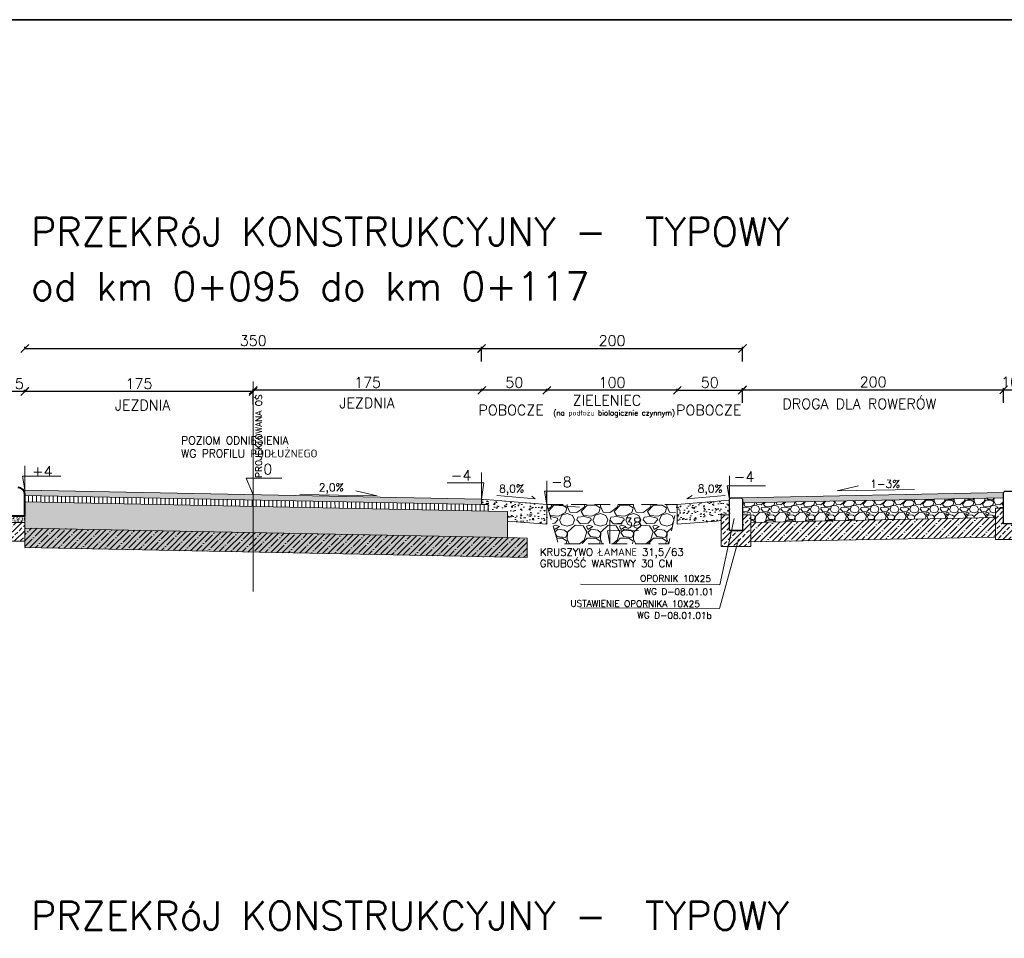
# Model space of a CAD drawing. Header units: metres. Extents: x 8462340 to 8469377, y 5710371 to 5712927.
# Tile 15 of 31: x 8465559 to 8466313, y 5711042 to 5711746. Entities that reach past the tile are written whole.
import ezdxf

# ---------------------------------------------------------------- set-up
doc = ezdxf.new("R2010")
doc.units = ezdxf.units.M
doc.linetypes.add('CENTER', pattern=[2, 1.25, -0.25, 0.25, -0.25])
doc.linetypes.add('DASHED4', pattern=[18, 12, -6])
for name, color, linetype, lineweight in [('dim', 7, 'Continuous', 5), ('opisy do przekrojów', 1, 'Continuous', 5), ('PODRYS', 2, 'Continuous', 5)]:
    doc.layers.add(name, color=color, linetype=linetype, lineweight=lineweight)
doc.styles.get("Standard").update_dxf_attribs({"font": 'simplex.shx'})
doc.dimstyles.new('ISO-25', dxfattribs={"dimtxt": 2.5, "dimasz": 2.5, "dimexe": 1.25, "dimexo": 0.625, "dimtad": 1, "dimtxsty": 'Standard', "dimcen": 2.5, "dimadec": 0, "dimazin": 0, "dimtfac": 1, "dimtmove": 0, "dimatfit": 3, "dimfxl": 1, "dimarcsym": 0})

# ---------------------------------------------------------------- blocks, each defined once
blk = doc.blocks.new('_Oblique')
at = {"color": 0, "linetype": 'ByBlock', "lineweight": -2}
blk.add_line((-0.5, -0.5), (0.5, 0.5), dxfattribs=at)
blk = doc.blocks.new('*D9391')
at = {"color": 0, "lineweight": -2, "transparency": 16777216}
for p, q in [((8465562.95, 5711460.62), (8465562.95, 5711462.37)), ((8465737.96, 5711461.12), (8465562.95, 5711461.12)), ((8465737.96, 5711451.12), (8465737.96, 5711462.37))]:
    blk.add_line(p, q, dxfattribs=at)
at = {"layer": 'Defpoints', "color": 0, "lineweight": 20, "transparency": 16777216}
for p in [(8465562.95, 5711461.12), (8465737.96, 5711392.29), (8465562.95, 5711376.57, 543.23)]:
    blk.add_point(p, dxfattribs=at)
at = {"color": 0, "lineweight": -2, "transparency": 16777216, "xscale": 6, "yscale": 6, "zscale": 6, "rotation": 180}
blk.add_blockref('_Oblique', (8465562.95, 5711461.12), dxfattribs=at)
at = {"color": 0, "lineweight": -2, "transparency": 16777216, "xscale": 6, "yscale": 6, "zscale": 6}
blk.add_blockref('_Oblique', (8465737.96, 5711461.12), dxfattribs=at)
at = {"color": 0, "transparency": 16777216, "insert": (8465650.46, 5711467.12), "char_height": 8, "attachment_point": 5}
blk.add_mtext('175', dxfattribs=at)
blk = doc.blocks.new('*D9392')
at = {"color": 0, "lineweight": -2, "transparency": 16777216}
for p, q in [((8465547.87, 5711460.69), (8465547.87, 5711462.37)), ((8465562.87, 5711461.12), (8465547.87, 5711461.12)), ((8465562.87, 5711460.67), (8465562.87, 5711462.37))]:
    blk.add_line(p, q, dxfattribs=at)
at = {"layer": 'Defpoints', "color": 0, "lineweight": 20, "transparency": 16777216}
for p in [(8465547.87, 5711461.12), (8465547.87, 5711380.12, 543.23), (8465562.87, 5711379.15, 543.23)]:
    blk.add_point(p, dxfattribs=at)
at = {"color": 0, "lineweight": -2, "transparency": 16777216, "xscale": 6, "yscale": 6, "zscale": 6, "rotation": 180}
blk.add_blockref('_Oblique', (8465547.87, 5711461.12), dxfattribs=at)
at = {"color": 0, "lineweight": -2, "transparency": 16777216, "xscale": 6, "yscale": 6, "zscale": 6}
blk.add_blockref('_Oblique', (8465562.87, 5711461.12), dxfattribs=at)
at = {"color": 0, "transparency": 16777216, "insert": (8465555.37, 5711467.12), "char_height": 8, "attachment_point": 5}
blk.add_mtext('15', dxfattribs=at)
blk = doc.blocks.new('*D9394')
at = {"color": 0, "lineweight": -2, "transparency": 16777216}
for p, q in [((8465562.95, 5711494.54), (8465562.95, 5711495.34)), ((8465562.95, 5711494.09), (8465913.04, 5711494.09)), ((8465913.04, 5711494.54), (8465913.04, 5711495.34))]:
    blk.add_line(p, q, dxfattribs=at)
at = {"layer": 'Defpoints', "color": 0, "lineweight": 20, "transparency": 16777216}
for p in [(8465913.04, 5711494.09), (8465562.95, 5711456.75, -543.23), (8465913.04, 5711456.75, -543.23)]:
    blk.add_point(p, dxfattribs=at)
at = {"color": 0, "lineweight": -2, "transparency": 16777216, "xscale": 6, "yscale": 6, "zscale": 6, "rotation": 180}
blk.add_blockref('_Oblique', (8465562.95, 5711494.09), dxfattribs=at)
at = {"color": 0, "lineweight": -2, "transparency": 16777216, "xscale": 6, "yscale": 6, "zscale": 6}
blk.add_blockref('_Oblique', (8465913.04, 5711494.09), dxfattribs=at)
at = {"color": 0, "transparency": 16777216, "insert": (8465737.99, 5711500.09), "char_height": 8, "attachment_point": 5}
blk.add_mtext('350', dxfattribs=at)
blk = doc.blocks.new('*D9395')
at = {"color": 0, "lineweight": -2, "transparency": 16777216}
for p, q in [((8465913.22, 5711461.51), (8465913.22, 5711463.3)), ((8465962.95, 5711462.05), (8465913.22, 5711462.05)), ((8465962.95, 5711461.49), (8465962.95, 5711463.3))]:
    blk.add_line(p, q, dxfattribs=at)
at = {"layer": 'Defpoints', "color": 0, "lineweight": 20, "transparency": 16777216}
for p in [(8465913.22, 5711462.05), (8465913.22, 5711375.86, 543.23), (8465962.95, 5711374.57, 543.23)]:
    blk.add_point(p, dxfattribs=at)
at = {"color": 0, "lineweight": -2, "transparency": 16777216, "xscale": 6, "yscale": 6, "zscale": 6, "rotation": 180}
blk.add_blockref('_Oblique', (8465913.22, 5711462.05), dxfattribs=at)
at = {"color": 0, "lineweight": -2, "transparency": 16777216, "xscale": 6, "yscale": 6, "zscale": 6}
blk.add_blockref('_Oblique', (8465962.95, 5711462.05), dxfattribs=at)
at = {"color": 0, "transparency": 16777216, "insert": (8465938.08, 5711468.05), "char_height": 8, "attachment_point": 5}
blk.add_mtext('50', dxfattribs=at)
blk = doc.blocks.new('*D9396')
at = {"color": 0, "lineweight": -2, "transparency": 16777216}
for p, q in [((8465737.96, 5711461.8), (8465737.96, 5711463.3)), ((8465913.22, 5711462.05), (8465737.96, 5711462.05)), ((8465913.22, 5711461.51), (8465913.22, 5711463.3))]:
    blk.add_line(p, q, dxfattribs=at)
at = {"layer": 'Defpoints', "color": 0, "lineweight": 20, "transparency": 16777216}
for p in [(8465737.96, 5711462.05), (8465737.96, 5711390.01, 543.23), (8465913.22, 5711375.86, 543.23)]:
    blk.add_point(p, dxfattribs=at)
at = {"color": 0, "lineweight": -2, "transparency": 16777216, "xscale": 6, "yscale": 6, "zscale": 6, "rotation": 180}
blk.add_blockref('_Oblique', (8465737.96, 5711462.05), dxfattribs=at)
at = {"color": 0, "lineweight": -2, "transparency": 16777216, "xscale": 6, "yscale": 6, "zscale": 6}
blk.add_blockref('_Oblique', (8465913.22, 5711462.05), dxfattribs=at)
at = {"color": 0, "transparency": 16777216, "insert": (8465825.59, 5711468.05), "char_height": 8, "attachment_point": 5}
blk.add_mtext('175', dxfattribs=at)
blk = doc.blocks.new('*D9397')
at = {"color": 0, "lineweight": -2, "transparency": 16777216}
for p, q in [((8465962.95, 5711461.14), (8465962.95, 5711463.3)), ((8466062.95, 5711462.05), (8465962.95, 5711462.05)), ((8466062.95, 5711461.23), (8466062.95, 5711463.3))]:
    blk.add_line(p, q, dxfattribs=at)
at = {"layer": 'Defpoints', "color": 0, "lineweight": 20, "transparency": 16777216}
for p in [(8465962.95, 5711462.05), (8465962.95, 5711356.84, 543.23), (8466062.95, 5711361.7, 543.23)]:
    blk.add_point(p, dxfattribs=at)
at = {"color": 0, "lineweight": -2, "transparency": 16777216, "xscale": 6, "yscale": 6, "zscale": 6, "rotation": 180}
blk.add_blockref('_Oblique', (8465962.95, 5711462.05), dxfattribs=at)
at = {"color": 0, "lineweight": -2, "transparency": 16777216, "xscale": 6, "yscale": 6, "zscale": 6}
blk.add_blockref('_Oblique', (8466062.95, 5711462.05), dxfattribs=at)
at = {"color": 0, "transparency": 16777216, "insert": (8466012.95, 5711468.05), "char_height": 8, "attachment_point": 5}
blk.add_mtext('100', dxfattribs=at)
blk = doc.blocks.new('*D9398')
at = {"color": 0, "lineweight": -2, "transparency": 16777216}
for p, q in [((8466062.95, 5711461.49), (8466062.95, 5711463.3)), ((8466062.95, 5711462.05), (8466112.68, 5711462.05)), ((8466112.68, 5711461.51), (8466112.68, 5711463.3))]:
    blk.add_line(p, q, dxfattribs=at)
at = {"layer": 'Defpoints', "color": 0, "lineweight": 20, "transparency": 16777216}
for p in [(8466112.68, 5711462.05), (8466062.95, 5711374.57, 543.23), (8466112.68, 5711375.86, 543.23)]:
    blk.add_point(p, dxfattribs=at)
at = {"color": 0, "lineweight": -2, "transparency": 16777216, "xscale": 6, "yscale": 6, "zscale": 6, "rotation": 180}
blk.add_blockref('_Oblique', (8466062.95, 5711462.05), dxfattribs=at)
at = {"color": 0, "lineweight": -2, "transparency": 16777216, "xscale": 6, "yscale": 6, "zscale": 6}
blk.add_blockref('_Oblique', (8466112.68, 5711462.05), dxfattribs=at)
at = {"color": 0, "transparency": 16777216, "insert": (8466087.81, 5711468.05), "char_height": 8, "attachment_point": 5}
blk.add_mtext('50', dxfattribs=at)
blk = doc.blocks.new('*D9401')
at = {"color": 0, "lineweight": -2, "transparency": 16777216}
for p, q in [((8466112.95, 5711452.41), (8466112.95, 5711463.66)), ((8466112.95, 5711462.41), (8466312.95, 5711462.41)), ((8466312.95, 5711452.41), (8466312.95, 5711463.66))]:
    blk.add_line(p, q, dxfattribs=at)
at = {"layer": 'Defpoints', "color": 0, "lineweight": 20, "transparency": 16777216}
for p in [(8466312.95, 5711462.41), (8466112.95, 5711403.88), (8466312.95, 5711403.88)]:
    blk.add_point(p, dxfattribs=at)
at = {"color": 0, "lineweight": -2, "transparency": 16777216, "xscale": 6, "yscale": 6, "zscale": 6, "rotation": 180}
blk.add_blockref('_Oblique', (8466112.95, 5711462.41), dxfattribs=at)
at = {"color": 0, "lineweight": -2, "transparency": 16777216, "xscale": 6, "yscale": 6, "zscale": 6}
blk.add_blockref('_Oblique', (8466312.95, 5711462.41), dxfattribs=at)
at = {"color": 0, "transparency": 16777216, "insert": (8466212.95, 5711468.41), "char_height": 8, "attachment_point": 5}
blk.add_mtext('200', dxfattribs=at)
blk = doc.blocks.new('*D9402')
at = {"color": 0, "lineweight": -2, "transparency": 16777216}
for p, q in [((8466312.95, 5711452.41), (8466312.95, 5711463.66)), ((8466312.95, 5711462.41), (8466322.98, 5711462.41)), ((8466322.98, 5711452.41), (8466322.98, 5711463.66))]:
    blk.add_line(p, q, dxfattribs=at)
at = {"layer": 'Defpoints', "color": 0, "lineweight": 20, "transparency": 16777216}
for p in [(8466322.98, 5711462.41), (8466312.95, 5711376.9), (8466322.98, 5711377.1)]:
    blk.add_point(p, dxfattribs=at)
at = {"color": 0, "lineweight": -2, "transparency": 16777216, "xscale": 6, "yscale": 6, "zscale": 6, "rotation": 180}
blk.add_blockref('_Oblique', (8466312.95, 5711462.41), dxfattribs=at)
at = {"color": 0, "lineweight": -2, "transparency": 16777216, "xscale": 6, "yscale": 6, "zscale": 6}
blk.add_blockref('_Oblique', (8466322.98, 5711462.41), dxfattribs=at)
at = {"color": 0, "transparency": 16777216, "insert": (8466317.97, 5711468.41), "char_height": 8, "attachment_point": 5}
blk.add_mtext('10', dxfattribs=at)
blk = doc.blocks.new('*D9404')
at = {"color": 0, "lineweight": -2, "transparency": 16777216}
for p, q in [((8465912.95, 5711484.09), (8465912.95, 5711495.34)), ((8465912.95, 5711494.09), (8466112.95, 5711494.09)), ((8466112.95, 5711484.09), (8466112.95, 5711495.34))]:
    blk.add_line(p, q, dxfattribs=at)
at = {"layer": 'Defpoints', "color": 0, "lineweight": 20, "transparency": 16777216}
for p in [(8466112.95, 5711494.09), (8465912.95, 5711454.45), (8466112.95, 5711454.45)]:
    blk.add_point(p, dxfattribs=at)
at = {"color": 0, "lineweight": -2, "transparency": 16777216, "xscale": 6, "yscale": 6, "zscale": 6, "rotation": 180}
blk.add_blockref('_Oblique', (8465912.95, 5711494.09), dxfattribs=at)
at = {"color": 0, "lineweight": -2, "transparency": 16777216, "xscale": 6, "yscale": 6, "zscale": 6}
blk.add_blockref('_Oblique', (8466112.95, 5711494.09), dxfattribs=at)
at = {"color": 0, "transparency": 16777216, "insert": (8466012.95, 5711500.09), "char_height": 8, "attachment_point": 5}
blk.add_mtext('200', dxfattribs=at)

msp = doc.modelspace()

# ---------------------------------------------------------------- hatches: boundary and pattern name
at = {"layer": 'dim', "linetype": 'Continuous', "lineweight": 15}
h = msp.add_hatch(color=256, dxfattribs=at)
h.dxf.hatch_style = 1
h.paths.add_polyline_path([(8465562.95, 5711385.57), (8465562.95, 5711381.57), (8465912.95, 5711374.57), (8465912.95, 5711378.57)])
at = {"layer": 'dim', "lineweight": 5}
h = msp.add_hatch(dxfattribs=at)
h.set_pattern_fill('ANSI33', color=256, scale=0.96, style=0)
h.set_pattern_definition([(45, (4951910.242, 319693.126), (-4.310522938, 4.310522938), []), (45, (4951914.552, 319693.126), (-4.310522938, 4.310522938), [3.048, -1.524])])
h.paths.add_polyline_path([(8465562.95, 5711360.77), (8465562.95, 5711346.37), (8465533.55, 5711346.37), (8465533.55, 5711377.73), (8465547.95, 5711377.8), (8465547.95, 5711360.77)])
at = {"layer": 'dim', "linetype": 'Continuous', "lineweight": 15}
h = msp.add_hatch(dxfattribs=at)
h.set_pattern_fill('ANSI31', color=256, angle=45)
h.set_pattern_definition([(90, (-4172.2405, 2372.358), (-3.175, 7e-16), [])])
h.paths.add_polyline_path([(8465562.95, 5711381.57), (8465562.95, 5711376.57), (8465917.89, 5711369.47), (8465917.95, 5711374.52)])
at = {"layer": 'dim', "lineweight": 5}
h = msp.add_hatch(dxfattribs=at)
h.set_pattern_fill('AR-CONC', color=256, scale=0.05)
h.set_pattern_definition([(50, (8466228.736, 5711367.156), (9.10923, -0.79695), [0.9525, -10.4775]), (355, (8466228.736, 5711367.156), (-1.76217, 9.55284), [0.762, -8.38203]), (100.4514, (8466229.495, 5711367.0895), (7.34706, 8.75589), [0.8095, -8.9045]), (46.184, (8466228.736, 5711369.696), (13.55395, -2.1021), [1.42875, -15.71625]), (96.6356, (8466229.865, 5711369.521), (11.8702, 12.3713), [1.21425, -13.3568]), (351.184, (8466228.736, 5711369.696), (11.8702, 12.3713), [1.143, -12.573]), (21, (8466230.006, 5711369.061), (7.58072, -5.11326), [0.9525, -10.4775]), (326, (8466230.006, 5711369.061), (3.0901, 9.2094), [0.762, -8.382]), (71.4514, (8466230.638, 5711368.635), (10.67082, 4.09614), [0.8095, -8.9045]), (37.5, (8466228.736, 5711367.156), (0.15443, 4.227752), [0, -8.2804, 0, -8.509, 0, -8.41375]), (7.5, (8466228.736, 5711367.156), (3.34098, 5.00903), [0, -4.8514, 0, -8.0899, 0, -3.20675]), (327.5, (8466225.904, 5711367.156), (6.77953, -0.286437), [0, -3.175, 0, -9.906, 0, -13.1445]), (317.5, (8466224.634, 5711367.156), (7.40646, 1.27132), [0, -4.1275, 0, -6.5786, 0, -9.3345])])
h.paths.add_polyline_path([(8465912.95, 5711378.57), (8465912.95, 5711374.57), (8465917.95, 5711374.51), (8465917.89, 5711369.47), (8465932.95, 5711369.31), (8465932.95, 5711361.92), (8465962.95, 5711359.52), (8465962.95, 5711374.57)])
h = msp.add_hatch(dxfattribs=at)
h.set_pattern_fill('AR-CONC', color=256, scale=0.05)
h.set_pattern_definition([(50, (8466128.736, 5711367.156), (9.1092, -0.79695), [0.9525, -10.4775]), (355, (8466128.736, 5711367.156), (-1.7622, 9.5528), [0.762, -8.382]), (100.451, (8466129.495, 5711367.0895), (7.3471, 8.7559), [0.8095, -8.9045]), (46.184, (8466128.736, 5711369.696), (13.554, -2.1021), [1.4287, -15.7162]), (96.636, (8466129.865, 5711369.521), (11.8702, 12.3713), [1.2143, -13.3568]), (351.184, (8466128.736, 5711369.696), (11.8702, 12.3713), [1.143, -12.573]), (21, (8466130.006, 5711369.061), (7.5807, -5.1133), [0.9525, -10.4775]), (326, (8466130.006, 5711369.061), (3.0901, 9.2094), [0.762, -8.382]), (71.451, (8466130.638, 5711368.635), (10.6708, 4.0961), [0.8095, -8.9045]), (37.5, (8466128.736, 5711367.156), (0.15443, 4.22775), [0, -8.2804, 0, -8.509, 0, -8.41375]), (7.5, (8466128.736, 5711367.156), (3.34098, 5.00903), [0, -4.8514, 0, -8.0899, 0, -3.20675]), (327.5, (8466125.904, 5711367.156), (6.77953, -0.28644), [0, -3.175, 0, -9.906, 0, -13.1445]), (317.5, (8466124.634, 5711367.156), (7.40646, 1.2713), [0, -4.1275, 0, -6.5786, 0, -9.3345])])
h.paths.add_polyline_path([(8466092.95, 5711361.92), (8466096.64, 5711362.23), (8466096.64, 5711366.57), (8466102.95, 5711366.57), (8466102.95, 5711366.57), (8466102.95, 5711367.18), (8466102.95, 5711371.86), (8466102.95, 5711376.54), (8466102.95, 5711377.77), (8466062.95, 5711374.57), (8466062.95, 5711359.52)])
at = {"layer": 'dim', "lineweight": 20}
h = msp.add_hatch(color=256, dxfattribs=at)
h.dxf.hatch_style = 1
h.paths.add_polyline_path([(8466111.95, 5711379.57), (8466112.95, 5711378.57), (8466112.95, 5711376.06), (8466113.03, 5711375.78), (8466312.95, 5711379.78), (8466312.95, 5711383.78)])
at = {"layer": 'dim', "lineweight": 5}
h = msp.add_hatch(dxfattribs=at)
h.set_pattern_fill('GRAVEL', scale=0.6)
h.set_pattern_definition([(228.0127875, (-5767.232, -596.2865), (-121.92000000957, -137.15999999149), [2.05032864, -202.982901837]), (184.969741, (-5768.6036, -597.81045), (182.879999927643, 15.240000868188), [3.51842832, -348.324293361]), (132.5104471, (-5772.1088, -598.1153), (152.400000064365, -167.639999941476), [2.48088912, -245.608336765]), (267.273689, (-5778.0524, -601.92525), (15.24000003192, 304.7999999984), [3.20402712, -317.198624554]), (292.83365418, (-5778.2048, -605.12565), (-76.20000000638, 182.879999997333), [3.1418022, -311.038846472]), (357.273689, (-5776.9856, -608.02125), (-304.7999999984, 15.24000003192), [3.20402712, -317.198624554]), (37.69424047, (-5773.7852, -608.17365), (-198.119999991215, -152.400000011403), [4.23716196, -419.478691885]), (72.25532837, (-5770.4324, -605.58285), (106.680000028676, 335.279999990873), [4.00031712, -396.031539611]), (121.42956562, (-5769.2132, -601.77285), (-121.9200000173, 198.119999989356), [3.214878, -318.273274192]), (175.2363583, (-5770.8896, -599.0297), (167.6399999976, -15.24000002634), [3.67027968, -179.8436217]), (222.3974378, (-5774.5472, -598.72485), (-182.879999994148, -167.640000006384), [4.74646752, -469.900635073]), (138.81407483, (-5762.9648, -602.0777), (-106.6799999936, 91.44000000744), [1.62002724, -160.383394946]), (171.4692344, (-5764.184, -601.01085), (198.12000000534, -30.479999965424), [3.08209188, -305.127833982]), (225, (-5767.232, -600.554), (-2e-15, -15.24), [2.15525604, -19.39735865]), (203.19859051, (-5768.2988, -598.7249), (76.20000000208, 30.47999999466), [1.16064792, -114.903734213]), (291.80140949, (-5769.3656, -599.182), (-15.2400000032, 45.7199999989), [1.64139372, -80.42851794]), (30.96375653, (-5768.756, -600.706), (45.7200000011, 30.4799999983), [2.66591796, -86.197788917]), (161.56505118, (-5766.47, -599.3345), (30.4800000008, -15.2399999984), [1.92772284, -46.2653887]), (16.389540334, (-5778.2048, -599.18205), (152.4, 45.72), [2.700528, -267.352960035]), (70.34617594, (-5775.614, -598.4201), (-60.96000000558, -167.63999999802), [2.26559364, -224.29329407]), (293.19859051, (-5766.47, -596.2865), (-30.47999999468, 76.20000000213), [2.3212806, -113.743101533]), (343.61045967, (-5765.5556, -598.42005), (-152.400000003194, 45.71999998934), [2.700528, -267.352960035]), (339.44395478, (-5778.2048, -608.6309), (-76.2, 30.48), [2.6042112, -127.606405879]), (294.7751406, (-5775.7664, -609.5453), (-76.2000000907, 167.63999995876), [2.18203272, -216.021560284]), (66.80140949, (-5766.3176, -611.5265), (30.4799999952, 76.2000000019), [2.3212806, -113.743101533]), (17.35402464, (-5765.4032, -609.39285), (-198.11999999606, -60.960000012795), [2.55469644, -252.914255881]), (69.44395478, (-5773.7852, -611.5265), (-30.48000000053, -76.1999999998), [1.3021056, -128.908511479]), (101.309932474, (-5767.232, -611.5265), (-15.24, 60.96), [0.7770876, -76.931969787]), (165.96375653, (-5767.3844, -610.7645), (45.72, -15.24), [3.1418022, -59.694327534]), (186.00900596, (-5770.4324, -610.00245), (152.39999999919, 15.240000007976), [2.911602, -288.24818918]), (303.69006753, (-5768.756, -602.0777), (-15.2400000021, 30.479999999), [2.19794328, -52.750658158]), (353.15722659, (-5767.5368, -603.90645), (259.080000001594, -30.479999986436), [3.83734056, -379.89605439]), (60.9453959, (-5763.7268, -604.3637), (-60.96000000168, -106.67999999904), [1.56904944, -155.336353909]), (90, (-5762.965, -602.992), (-15.24, 15.24), [0.9144, -14.3256]), (120.25643716, (-5770.7372, -609.5453), (60.95999999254, -106.68000000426), [2.11720176, -209.60364464]), (48.0127875, (-5771.804, -607.7165), (121.92000001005, 137.15999999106), [4.10065728, -200.932573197]), (0, (-5769.061, -604.668), (15.24, 15.24), [3.9624, -11.2776]), (325.3048465, (-5765.0984, -604.6685), (152.40000005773, -106.67999991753), [2.40965736, -238.555900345]), (254.0546041, (-5763.1172, -606.04), (-15.23999999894, -60.96000000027), [2.21897448, -108.729900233]), (207.64597536, (-5763.7268, -608.17365), (-289.56000001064, -152.399999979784), [3.6128706, -357.674786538]), (175.42607874, (-5766.9272, -609.85005), (-198.119999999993, 15.239999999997), [3.82217676, -378.395078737])])
h.paths.add_polyline_path([(8466112.95, 5711367.78), (8466119.17, 5711367.78), (8466119.17, 5711360.9), (8466306.64, 5711364.65), (8466306.64, 5711371.78), (8466312.95, 5711371.78), (8466312.95, 5711379.78), (8466112.95, 5711375.78), (8466112.95, 5711379.78), (8466112.95, 5711379.78)])
h = msp.add_hatch(dxfattribs=at)
h.set_pattern_fill('ANSI35', color=256, angle=358.00538, style=0)
h.set_pattern_definition([(43.005376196, (-258146.9474, 416472.351), (-4.3311253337, 4.643689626), []), (43.005376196, (-258142.46, 416472.195), (-4.3311253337, 4.643689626), [7.9375, -1.5875, 0, -1.5875])])
h.paths.add_polyline_path([(8466223.03, 5711373.28), (8466222.96, 5711373.27), (8466223.3, 5711365.66), (8466223.37, 5711365.66)])
h.paths.add_polyline_path([(8466329.17, 5711371.78), (8466329.17, 5711365.75), (8466472.92, 5711368.65), (8466472.94, 5711380.54), (8466322.95, 5711377.29), (8466322.95, 5711371.78)])
h = msp.add_hatch(dxfattribs=at)
h.set_pattern_fill('GRAVEL', scale=0.6)
h.set_pattern_definition([(228.0127875, (-9356.0961, -26874.8695), (-121.92000000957, -137.15999999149), [2.05032864, -202.982901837]), (184.969741, (-9357.4677, -26876.39346), (182.879999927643, 15.240000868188), [3.51842832, -348.324293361]), (132.5104471, (-9360.9729, -26876.6983), (152.400000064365, -167.639999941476), [2.48088912, -245.608336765]), (267.273689, (-9366.9165, -26880.50826), (15.24000003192, 304.7999999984), [3.20402712, -317.198624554]), (292.83365418, (-9367.0689, -26883.70866), (-76.20000000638, 182.879999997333), [3.1418022, -311.038846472]), (357.273689, (-9365.8497, -26886.60426), (-304.7999999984, 15.24000003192), [3.20402712, -317.198624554]), (37.69424047, (-9362.6493, -26886.75666), (-198.119999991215, -152.400000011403), [4.23716196, -419.478691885]), (72.25532837, (-9359.2965, -26884.16586), (106.680000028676, 335.279999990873), [4.00031712, -396.031539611]), (121.42956562, (-9358.0773, -26880.35586), (-121.9200000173, 198.119999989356), [3.214878, -318.273274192]), (175.2363583, (-9359.7537, -26877.6127), (167.6399999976, -15.24000002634), [3.67027968, -179.8436217]), (222.3974378, (-9363.4113, -26877.30786), (-182.879999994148, -167.640000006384), [4.74646752, -469.900635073]), (138.81407483, (-9351.8289, -26880.6607), (-106.6799999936, 91.44000000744), [1.62002724, -160.383394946]), (171.4692344, (-9353.0481, -26879.59386), (198.12000000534, -30.479999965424), [3.08209188, -305.127833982]), (225, (-9356.096, -26879.137), (-2e-15, -15.24), [2.15525604, -19.39735865]), (203.19859051, (-9357.163, -26877.3079), (76.20000000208, 30.47999999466), [1.16064792, -114.903734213]), (291.80140949, (-9358.2297, -26877.765), (-15.2400000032, 45.7199999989), [1.64139372, -80.42851794]), (30.96375653, (-9357.62, -26879.289), (45.7200000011, 30.4799999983), [2.66591796, -86.197788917]), (161.56505118, (-9355.334, -26877.9175), (30.4800000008, -15.2399999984), [1.92772284, -46.2653887]), (16.389540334, (-9367.0689, -26877.7651), (152.4, 45.72), [2.700528, -267.352960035]), (70.34617594, (-9364.4781, -26877.0031), (-60.96000000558, -167.63999999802), [2.26559364, -224.29329407]), (293.19859051, (-9355.3341, -26874.8695), (-30.47999999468, 76.20000000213), [2.3212806, -113.743101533]), (343.61045967, (-9354.4197, -26877.0031), (-152.400000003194, 45.71999998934), [2.700528, -267.352960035]), (339.44395478, (-9367.0689, -26887.2139), (-76.2, 30.48), [2.6042112, -127.606405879]), (294.7751406, (-9364.6305, -26888.1283), (-76.2000000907, 167.63999995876), [2.18203272, -216.021560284]), (66.80140949, (-9355.1817, -26890.1095), (30.4799999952, 76.2000000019), [2.3212806, -113.743101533]), (17.35402464, (-9354.2673, -26887.9759), (-198.11999999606, -60.960000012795), [2.55469644, -252.914255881]), (69.44395478, (-9362.6493, -26890.1095), (-30.48000000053, -76.1999999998), [1.3021056, -128.908511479]), (101.309932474, (-9356.096, -26890.1095), (-15.24, 60.96), [0.7770876, -76.931969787]), (165.96375653, (-9356.2485, -26889.3475), (45.72, -15.24), [3.1418022, -59.694327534]), (186.00900596, (-9359.2965, -26888.58546), (152.39999999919, 15.240000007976), [2.911602, -288.24818918]), (303.69006753, (-9357.62, -26880.6607), (-15.2400000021, 30.479999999), [2.19794328, -52.750658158]), (353.15722659, (-9356.4009, -26882.48946), (259.080000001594, -30.479999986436), [3.83734056, -379.89605439]), (60.9453959, (-9352.5909, -26882.9467), (-60.96000000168, -106.67999999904), [1.56904944, -155.336353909]), (90, (-9351.829, -26881.575), (-15.24, 15.24), [0.9144, -14.3256]), (120.25643716, (-9359.6013, -26888.1283), (60.95999999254, -106.68000000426), [2.11720176, -209.60364464]), (48.0127875, (-9360.6681, -26886.2995), (121.92000001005, 137.15999999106), [4.10065728, -200.932573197]), (0, (-9357.925, -26883.251), (15.24, 15.24), [3.9624, -11.2776]), (325.3048465, (-9353.9625, -26883.2515), (152.40000005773, -106.67999991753), [2.40965736, -238.555900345]), (254.0546041, (-9351.9813, -26884.623), (-15.23999999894, -60.96000000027), [2.21897448, -108.729900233]), (207.64597536, (-9352.5909, -26886.75666), (-289.56000001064, -152.399999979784), [3.6128706, -357.674786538]), (175.42607874, (-9355.7913, -26888.43306), (-198.119999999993, 15.239999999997), [3.82217676, -378.395078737])])
h.paths.add_polyline_path([(8465562.95, 5711376.57), (8465562.95, 5711356.57), (8465932.86, 5711349.17), (8465932.95, 5711369.31)])
at = {"layer": 'dim', "linetype": 'ByBlock', "lineweight": 13}
h = msp.add_hatch(dxfattribs=at)
h.set_pattern_fill('GRAVEL', color=256)
h.set_pattern_definition([(228.0127875, (-9856.2725, 21279.9768), (-203.20000001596, -228.59999998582), [3.4172144, -338.304836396]), (184.969741, (-9858.5585, 21277.4368), (304.7999998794, 25.40000144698), [5.8640472, -580.540488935]), (132.5104471, (-9864.4005, 21276.9288), (254.00000010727, -279.39999990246), [4.1348152, -409.34722794]), (267.273689, (-9874.3065, 21270.5788), (25.4000000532, 507.99999999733), [5.3400452, -528.66437426]), (292.83365418, (-9874.5605, 21265.2448), (-127.00000001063, 304.79999999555), [5.236337, -518.398077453]), (357.273689, (-9872.5285, 21260.4188), (-507.99999999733, 25.4000000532), [5.3400452, -528.66437426]), (37.69424047, (-9867.1945, 21260.1648), (-330.19999998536, -254.000000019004), [7.0619366, -699.13115314]), (72.25532837, (-9861.6065, 21264.4828), (177.80000004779, 558.79999998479), [6.6671952, -660.05256602]), (121.42956562, (-9859.5745, 21270.8328), (-203.20000002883, 330.19999998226), [5.35813, -530.45545699]), (175.2363583, (-9862.3685, 21275.4048), (279.399999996, -25.4000000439), [6.1171328, -299.7393695]), (222.3974378, (-9868.4645, 21275.9128), (-304.799999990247, -279.40000001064), [7.9107792, -783.16772512]), (138.81407483, (-9849.1605, 21270.3248), (-177.79999998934, 152.4000000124), [2.7000454, -267.305658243]), (171.4692344, (-9851.1925, 21272.1028), (330.2000000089, -50.79999994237), [5.1368198, -508.54638997]), (225, (-9856.272, 21272.865), (-4e-15, -25.4), [3.5920934, -32.328931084]), (203.19859051, (-9858.0505, 21275.9128), (127.0000000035, 50.7999999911), [1.9344132, -191.50622369]), (291.80140949, (-9859.8285, 21275.151), (-25.4000000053, 76.1999999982), [2.7356562, -134.0475299]), (30.96375653, (-9858.8125, 21272.6108), (76.2000000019, 50.7999999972), [4.4431966, -143.66298153]), (161.56505118, (-9855.0025, 21274.897), (50.8000000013, -25.3999999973), [3.2128714, -77.10898117]), (16.389540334, (-9874.5605, 21275.1508), (254, 76.2), [4.50088, -445.588266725]), (70.34617594, (-9870.2425, 21276.4208), (-101.6000000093, -279.3999999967), [3.7759894, -373.82215678]), (293.19859051, (-9855.0025, 21279.9768), (-50.7999999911, 127.0000000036), [3.868801, -189.57183589]), (343.61045967, (-9853.4785, 21276.4208), (-254.00000000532, 76.19999998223), [4.50088, -445.588266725]), (339.44395478, (-9874.5605, 21259.4028), (-127, 50.8), [4.340352, -212.67734313]), (294.7751406, (-9870.4965, 21257.8788), (-127.00000015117, 279.39999993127), [3.6367212, -360.03593381]), (66.80140949, (-9854.7485, 21254.5768), (50.799999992, 127.0000000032), [3.868801, -189.57183589]), (17.35402464, (-9853.2245, 21258.1328), (-330.19999999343, -101.60000002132), [4.2578274, -421.5237598]), (69.44395478, (-9867.1945, 21254.5768), (-50.8000000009, -126.99999999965), [2.170176, -214.84751913]), (101.309932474, (-9856.2725, 21254.577), (-25.4, 101.6), [1.295146, -128.219949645]), (165.96375653, (-9856.5265, 21255.847), (76.2, -25.4), [5.236337, -99.49054589]), (186.00900596, (-9861.6065, 21257.1168), (253.99999999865, 25.4000000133), [4.85267, -480.413648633]), (303.69006753, (-9858.8125, 21270.325), (-25.4000000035, 50.799999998), [3.6632388, -87.917763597]), (353.15722659, (-9856.7805, 21267.2768), (431.80000000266, -50.79999997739), [6.3955676, -633.16009065]), (60.9453959, (-9850.4305, 21266.5148), (-101.6000000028, -177.7999999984), [2.6150824, -258.89392318]), (90, (-9849.16, 21268.8), (-25.4, 25.4), [1.524, -23.876]), (120.25643716, (-9862.1145, 21257.8788), (101.59999998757, -177.8000000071), [3.5286696, -349.33940773]), (48.0127875, (-9863.8925, 21260.9268), (203.20000001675, 228.5999999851), [6.8344288, -334.887621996]), (0, (-9859.32, 21266.007), (25.4, 25.4), [6.604, -18.796]), (325.3048465, (-9852.7165, 21266.0068), (254.00000009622, -177.79999986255), [4.0160956, -397.59316724]), (254.0546041, (-9849.4145, 21263.7208), (-25.3999999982, -101.6000000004), [3.6982908, -181.21650039]), (207.64597536, (-9850.4305, 21260.1648), (-482.60000001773, -253.99999996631), [6.021451, -596.12464423]), (175.42607874, (-9855.7645, 21257.3708), (-330.19999999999, 25.39999999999), [6.3702946, -630.65846456])])
h.paths.add_polyline_path([(8465962.95, 5711374.57), (8465971.8, 5711344.57), (8466055.99, 5711344.57), (8466062.95, 5711374.57)])
at = {"layer": 'dim', "lineweight": 5}
h = msp.add_hatch(dxfattribs=at)
h.set_pattern_fill('ANSI33', color=256, scale=0.96, style=0)
h.set_pattern_definition([(45, (-5778.205, -611.5265), (-4.310522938, 4.310522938), []), (45, (-5773.894, -611.5265), (-4.310522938, 4.310522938), [3.048, -1.524])])
h.paths.add_polyline_path([(8466329.17, 5711347.66), (8466329.17, 5711371.78), (8466322.95, 5711371.78), (8466322.95, 5711359.78), (8466312.95, 5711359.78), (8466312.95, 5711371.78), (8466306.64, 5711371.78), (8466306.64, 5711347.66)])
h = msp.add_hatch(dxfattribs=at)
h.set_pattern_fill('AR-SAND', color=256, scale=0.048, angle=90, style=0)
h.set_pattern_definition([(127.5, (4951910.2417, 319693.1257), (-2.3491835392, -0.0768015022), [0, -1.853184, 0, -2.07264, 0, -1.9812]), (97.5, (4951910.2417, 319693.1257), (-3.4407604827, 2.157711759), [0, -0.999744, 0, -1.670304, 0, -0.64008]), (57.5, (4951910.2417, 319691.6261), (-0.00689848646, 3.79676337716), [0, -0.6096, 0, -2.19456, 0, -2.86512]), (47.5, (4951910.2417, 319691.626), (-1.0700607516, 3.6650709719), [0, -0.3048, 0, -1.438656, 0, -1.64592])])
h.paths.add_polyline_path([(8465562.95, 5711364.97), (8465562.95, 5711360.77), (8465547.95, 5711360.77), (8465547.95, 5711365.57), (8465562.35, 5711365.57)])
h = msp.add_hatch(dxfattribs=at)
h.set_pattern_fill('ANSI33', color=256, scale=0.96, style=0)
h.set_pattern_definition([(45, (-5778.205, -612.7375), (-4.310522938, 4.310522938), []), (45, (-5773.894, -612.7375), (-4.310522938, 4.310522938), [3.048, -1.524])])
h.paths.add_polyline_path([(8466119.17, 5711342.45), (8466119.17, 5711366.57), (8466112.95, 5711366.57), (8466112.95, 5711354.57), (8466102.95, 5711354.57), (8466102.95, 5711366.57), (8466096.64, 5711366.57), (8466096.64, 5711342.45)])
h = msp.add_hatch(dxfattribs=at)
h.set_pattern_fill('ANSI35', color=256)
h.set_pattern_definition([(45, (-5778.205, -611.5265), (-4.4901280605, 4.4901280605), []), (45, (-5773.7147, -611.5265), (-4.4901280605, 4.4901280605), [7.9375, -1.5875, 0, -1.5875])])
h.paths.add_polyline_path([(8466119.17, 5711360.9), (8466119.17, 5711345.9), (8466306.64, 5711349.65), (8466306.64, 5711364.65)])
h = msp.add_hatch(dxfattribs=at)
h.set_pattern_fill('ANSI35', color=256)
h.set_pattern_definition([(45, (-5662.9966, 24233.7736), (-4.4901280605, 4.4901280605), []), (45, (-5658.5064, 24233.7736), (-4.4901280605, 4.4901280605), [7.9375, -1.5875, 0, -1.5875])])
h.paths.add_polyline_path([(8465562.95, 5711356.57), (8465562.95, 5711341.56), (8465947.87, 5711333.87), (8465947.87, 5711348.87)])
h = msp.add_hatch(dxfattribs=at)
h.set_pattern_fill('AR-SAND', color=256, scale=0.08)
h.set_pattern_definition([(37.5, (-5654.2292, 24235.0216), (-0.1280025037, 3.9153058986), [0, -3.08864, 0, -3.4544, 0, -3.302]), (7.5, (-5654.229, 24235.0216), (3.596186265, 5.7346008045), [0, -1.66624, 0, -2.78384, 0, -1.0668]), (327.5, (-5656.7286, 24235.0216), (6.3279389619, 0.0114974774), [0, -1.016, 0, -3.6576, 0, -4.7752]), (317.5, (-5656.7286, 24235.0216), (6.1084516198, 1.783434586), [0, -0.508, 0, -2.39776, 0, -2.7432])])
h.paths.add_polyline_path([(8465562.95, 5711356.57), (8465562.95, 5711341.56), (8465947.87, 5711333.87), (8465947.87, 5711348.87)])

# ---------------------------------------------------------------- linework, layer by layer
at = {"color": 6, "linetype": 'CENTER', "lineweight": 5, "ltscale": 10}
for p, q in [((8465737.95, 5711316.47), (8465737.95, 5711468.83)), ((8465737.95, 5711307.81), (8465737.95, 5711460.17))]:
    msp.add_line(p, q, dxfattribs=at)
at = {"layer": 'dim', "linetype": 'ByBlock', "lineweight": 15}
for p, q in [((8465832.98, 5711381.16), (8465816.54, 5711384.92)), ((8466185.36, 5711385.04), (8466201.79, 5711388.8)), ((8466244.56, 5711386.15), (8466185.36, 5711385.04)), ((8465773.77, 5711382.27), (8465832.98, 5711381.16)), ((8465924.73, 5711381.45), (8465954.14, 5711378.95)), ((8465954.14, 5711378.95), (8465951.45, 5711381.06)), ((8466099.7, 5711381.45), (8466070.3, 5711378.95))]:
    msp.add_line(p, q, dxfattribs=at)
at = {"layer": 'dim', "lineweight": 40}
for q in [(8465562.95, 5711382.57), (8465547.95, 5711365.57)]:
    msp.add_line((8465562.95, 5711365.57), q, dxfattribs=at)
at = {"layer": 'dim', "lineweight": 30}
for p, q in [((8466103.95, 5711379.57), (8466111.95, 5711379.57)), ((8466103.95, 5711354.57), (8466111.95, 5711354.57))]:
    msp.add_line(p, q, dxfattribs=at)
at = {"layer": 'dim', "color": 7, "lineweight": 5}
for p, q in [((8466113.03, 5711375.78), (8466313.03, 5711379.78)), ((8466119.17, 5711360.9), (8466306.64, 5711364.65))]:
    msp.add_line(p, q, dxfattribs=at)
at = {"layer": 'dim', "lineweight": 5}
for p, q in [((8465562.95, 5711360.77), (8465547.95, 5711360.77)), ((8466119.17, 5711345.9), (8466306.64, 5711349.65)), ((8465562.95, 5711346.37), (8465533.55, 5711346.37))]:
    msp.add_line(p, q, dxfattribs=at)
at = {"layer": 'dim', "lineweight": 5, "flags": 128}
for points in [[(8465563.05, 5711404.09), (8465562.97, 5711385.78), (8465561.2, 5711396.22), (8465590.58, 5711396.24)], [(8465563.05, 5711404.09), (8465562.97, 5711385.78), (8465561.2, 5711396.22), (8465590.58, 5711396.24)], [(8465737.98, 5711402.5), (8465737.95, 5711382.07), (8465732.57, 5711394.63), (8465760.04, 5711394.65)], [(8465912.95, 5711399), (8465912.95, 5711378.57), (8465914.78, 5711391.13), (8465886.62, 5711391.19)], [(8465963.03, 5711392.66), (8465962.95, 5711374.57), (8465961.18, 5711384.79), (8465990.56, 5711384.81)], [(8465963.03, 5711392.66), (8465962.73, 5711375.8), (8465961.18, 5711384.79), (8465990.56, 5711384.81)], [(8466103.03, 5711396.66), (8466102.95, 5711378.57), (8466101.18, 5711388.79), (8466130.56, 5711388.81)], [(8466103.03, 5711396.66), (8466102.73, 5711379.8), (8466101.18, 5711388.79), (8466130.56, 5711388.81)], [(8465912.95, 5711378.57), (8465987.95, 5711372.57)], [(8466096.64, 5711362.23), (8466092.95, 5711361.92), (8466062.95, 5711359.52), (8466062.95, 5711374.57), (8466102.95, 5711377.77), (8466102.95, 5711376.54), (8466102.95, 5711371.86), (8466102.95, 5711367.18), (8466102.95, 5711366.57)]]:
    msp.add_lwpolyline(points, dxfattribs=at)
at = {"layer": 'dim', "lineweight": 20, "flags": 128}
for points in [[(8465562.95, 5711385.57), (8465912.95, 5711378.57)], [(8465562.95, 5711341.56), (8465562.95, 5711385.57)], [(8465562.95, 5711381.57), (8465912.95, 5711374.57)], [(8465912.95, 5711378.57), (8465912.95, 5711374.57), (8465917.95, 5711374.57), (8465917.89, 5711369.47), (8465932.95, 5711369.31), (8465932.87, 5711349.17), (8465947.87, 5711348.87), (8465947.87, 5711333.87)], [(8466074.34, 5711381.39), (8466070.3, 5711378.95), (8466099.7, 5711381.45)], [(8466111.95, 5711379.57), (8466312.95, 5711383.78), (8466312.95, 5711379.78), (8466113.03, 5711375.78), (8466112.95, 5711376.06)], [(8465562.95, 5711376.57), (8465917.89, 5711369.47)], [(8465562.95, 5711356.57), (8465932.87, 5711349.17)], [(8465562.95, 5711341.56), (8465947.87, 5711333.87)]]:
    msp.add_lwpolyline(points, dxfattribs=at)
at = {"layer": 'dim', "lineweight": 15}
msp.add_lwpolyline([(8465562.95, 5711360.77), (8465562.95, 5711346.37), (8465533.55, 5711346.37), (8465533.55, 5711377.73), (8465547.95, 5711377.8), (8465547.95, 5711360.77)], close=True, dxfattribs=at)
at = {"layer": 'dim', "lineweight": 5, "flags": 128}
msp.add_lwpolyline([(8465912.95, 5711378.57), (8465912.95, 5711374.57), (8465917.95, 5711374.51), (8465917.89, 5711369.47), (8465932.95, 5711369.31), (8465932.95, 5711361.92), (8465962.95, 5711359.52), (8465962.95, 5711374.57)], close=True, dxfattribs=at)
at = {"layer": 'dim', "lineweight": 30}
for points in [[(8466103.95, 5711379.57), (8466111.95, 5711379.57), (8466112.95, 5711378.57), (8466112.95, 5711354.57), (8466102.95, 5711354.57), (8466102.95, 5711378.57)], [(8466313.95, 5711384.78), (8466321.95, 5711384.78), (8466322.95, 5711383.78), (8466322.95, 5711359.78), (8466312.95, 5711359.78), (8466312.95, 5711383.78)]]:
    msp.add_lwpolyline(points, close=True, dxfattribs=at)
at = {"layer": 'dim', "linetype": 'DASHED4', "lineweight": 15, "elevation": 0, "flags": 128}
msp.add_lwpolyline([(8465962.95, 5711374.57), (8465971.8, 5711344.57), (8466056.34, 5711344.57), (8466062.95, 5711374.57)], close=True, dxfattribs=at)
at = {"layer": 'dim', "lineweight": 5}
for points in [[(8466322.95, 5711371.78), (8466329.17, 5711371.78), (8466329.17, 5711347.66), (8466306.64, 5711347.66), (8466306.64, 5711371.78), (8466312.95, 5711371.78)], [(8466112.95, 5711366.57), (8466119.17, 5711366.57), (8466119.17, 5711342.45), (8466096.64, 5711342.45), (8466096.64, 5711366.57), (8466102.95, 5711366.57)]]:
    msp.add_lwpolyline(points, dxfattribs=at)
at = {"layer": 'dim', "lineweight": 18}
msp.add_lwpolyline([(8465562.95, 5711364.97), (8465562.95, 5711360.77), (8465547.95, 5711360.77), (8465547.95, 5711365.57), (8465562.35, 5711365.57)], close=True, dxfattribs=at)
at = {"layer": 'dim', "lineweight": 5, "elevation": 0, "flags": 128}
msp.add_lwpolyline([(8466011.21, 5711362.4), (8466011.15, 5711344.57), (8466009.38, 5711354.53), (8466033.16, 5711354.58)], dxfattribs=at)
at = {"layer": 'dim', "lineweight": 40}
msp.add_arc((8465557.95, 5711382.57), 5, 0, 90, dxfattribs=at)
msp.add_arc((8465557.95, 5711382.57), 5, 0, 90, dxfattribs=at)
at = {"layer": 'opisy do przekrojów', "lineweight": 15}
for p, q in [((8466095.44, 5711313.11), (8466106.58, 5711363.82)), ((8466095.35, 5711294.99), (8466109.71, 5711347.83)), ((8465988.66, 5711313.63), (8466095.44, 5711313.11)), ((8465988.58, 5711295.5), (8466095.35, 5711294.99))]:
    msp.add_line(p, q, dxfattribs=at)
at = {"layer": 'PODRYS', "color": 0, "lineweight": 35}
msp.add_lwpolyline([(8465120.62, 5710370.95), (8467121.33, 5710370.95), (8467121.33, 5711745.95), (8465120.62, 5711745.95)], close=True, dxfattribs=at)

# ---------------------------------------------------------------- texts
at = {"color": 6, "lineweight": 5}
msp.add_text('PROJEKTOWANA OŚ', height=5, rotation=90, dxfattribs=at).set_placement((8465744.69, 5711395.02))
at = {"lineweight": 30}
for s, p in [('JEZDNIA', (8465631.97, 5711446.66)), ('JEZDNIA', (8465803.93, 5711448.38)), ('ZIELENIEC', (8465982.76, 5711450.37)), ('DROGA DLA ROWERÓW', (8466143.51, 5711447.64)), ('POBOCZE', (8465910.58, 5711442.88)), ('POBOCZE', (8466061.99, 5711442.88))]:
    msp.add_text(s, height=8, dxfattribs=at).set_placement(p)
at = {"lineweight": 20}
for s, height, p in [('(na podłożu biologicznie czynnym)', 4, (8465967.88, 5711442.73)), ('KRUSZYWO ŁAMANE 31,5/63 ', 5.6349, (8465957.73, 5711335.31)), ('GRUBOŚĆ WARSTWY 30 CM', 5.6349, (8465957.6, 5711326.62))]:
    msp.add_text(s, height=height, dxfattribs=at).set_placement(p)
at = {"linetype": 'Continuous', "lineweight": 30}
for s, height, rotation, p in [('+4', 8, 359.91341, (8465568.51, 5711395.98)), ('0', 8, 359.91341, (8465745.74, 5711397.63)), ('-4', 8, 359.91341, (8465889.33, 5711392.98)), ('1-3%%%', 6, 359.62314, (8466210.57, 5711387.44)), ('2,0%%%', 6, 0.37686, (8465788.33, 5711384.64)), ('8,0%%%', 6, 0.37686, (8465926.5, 5711383.69)), ('8,0%%%', 6, 359.62314, (8466078.51, 5711383.82)), ('-38', 8, 0.08659, (8466013.12, 5711356.45))]:
    msp.add_text(s, height=height, rotation=rotation, dxfattribs=at).set_placement(p)
for s, p in [('-8', (8465966.24, 5711387.88)), ('-4', (8466106.24, 5711391.88))]:
    msp.add_text(s, height=8, dxfattribs=at).set_placement(p)
at = {"layer": 'dim', "lineweight": 30}
for s, p in [('PRZEKRóJ KONSTRUKCYJNY -  TYPOWY ', (8465567.65, 5711572.78, -4.8)), ('od km 0+095 do km 0+117', (8465567.65, 5711530.91, -4.8)), ('PRZEKRóJ KONSTRUKCYJNY -  TYPOWY ', (8465567.65, 5711048.81, -4.8))]:
    msp.add_text(s, height=21.6143, dxfattribs=at).set_placement(p)
at = {"layer": 'opisy do przekrojów', "lineweight": 15}
for s, p in [('OPORNIK 10X25', (8466034.46, 5711315.51)), ('WG D-08.01.01', (8466037.61, 5711305.39)), ('USTAWIENIE OPORNIKA 10X25', (8465981, 5711296.32)), ('WG D-08.01.01b', (8466032.16, 5711287.25))]:
    msp.add_text(s, height=5, rotation=359.72452, dxfattribs=at).set_placement(p)
at = {"layer": 'opisy do przekrojów', "lineweight": 5, "insert": (8465682.86, 5711426.65), "char_height": 6, "attachment_point": 1}
msp.add_mtext_dynamic_manual_height_columns('POZIOM ODNIESIENIA\\PWG PROFILU PODŁUŻNEGO', width=201.4684, gutter_width=22.51, heights=[0], dxfattribs=at)

# ---------------------------------------------------------------- dimensions: what is measured, and where the dimension line sits
for base, p1, p2, picture, middle in [((8465913.04, 5711494.09), (8465562.95, 5711456.75, -543.23), (8465913.04, 5711456.75, -543.23), '*D9394', (8465737.99, 5711500.09)), ((8466112.95, 5711494.09), (8465912.95, 5711454.45), (8466112.95, 5711454.45), '*D9404', (8466012.95, 5711500.09)), ((8465562.95, 5711461.12, -543.23), (8465737.96, 5711392.29, -543.23), (8465562.95, 5711376.57), '*D9391', (8465650.46, 5711467.12, -543.23)), ((8465737.96, 5711462.05, -543.23), (8465913.22, 5711375.86), (8465737.96, 5711390.01), '*D9396', (8465825.59, 5711468.05, -543.23)), ((8466312.95, 5711462.41), (8466112.95, 5711403.88), (8466312.95, 5711403.88), '*D9401', (8466212.95, 5711468.41))]:
    dim = msp.add_linear_dim(base=base, p1=p1, p2=p2, dimstyle='ISO-25', override={"dimtxt": 8, "dimasz": 6, "dimgap": 2, "dimdec": 0, "dimblk": 'Oblique', "dimblk1": 'Oblique', "dimblk2": 'Oblique', "dimldrblk": 'Oblique', "dimfxl": 10, "dimfxlon": 1})
    dim.commit()
    dim.dimension.update_dxf_attribs({"geometry": picture, "text_midpoint": middle})
for base, p1, p2, picture, middle in [((8465547.87, 5711461.12, -543.23), (8465562.87, 5711379.15), (8465547.87, 5711380.12), '*D9392', (8465555.37, 5711461.12, -543.23)), ((8465913.22, 5711462.05, -543.23), (8465962.95, 5711374.57), (8465913.22, 5711375.86), '*D9395', (8465938.08, 5711462.05, -543.23)), ((8465962.95, 5711462.05, -543.23), (8466062.95, 5711361.7), (8465962.95, 5711356.84), '*D9397', (8466012.95, 5711462.05, -543.23)), ((8466322.98, 5711462.41), (8466312.95, 5711376.9), (8466322.98, 5711377.1), '*D9402', (8466317.97, 5711462.41))]:
    dim = msp.add_linear_dim(base=base, p1=p1, p2=p2, dimstyle='ISO-25', override={"dimtxt": 8, "dimasz": 6, "dimgap": 2, "dimdec": 0, "dimblk": 'Oblique', "dimblk1": 'Oblique', "dimblk2": 'Oblique', "dimldrblk": 'Oblique', "dimfxl": 10, "dimfxlon": 1})
    dim.commit()
    dim.dimension.update_dxf_attribs({"geometry": picture, "text_midpoint": middle, "dimtype": 160})
dim = msp.add_linear_dim(base=(8466112.68, 5711462.05, -543.23), p1=(8466062.95, 5711374.57), p2=(8466112.68, 5711375.86), angle=180, dimstyle='ISO-25', override={"dimtxt": 8, "dimasz": 6, "dimgap": 2, "dimdec": 0, "dimblk": 'Oblique', "dimblk1": 'Oblique', "dimblk2": 'Oblique', "dimldrblk": 'Oblique', "dimfxl": 10, "dimfxlon": 1})
dim.commit()
dim.dimension.update_dxf_attribs({"geometry": '*D9398', "text_midpoint": (8466087.81, 5711462.05, -543.23), "dimtype": 160})

doc.saveas('drawing.dxf')
